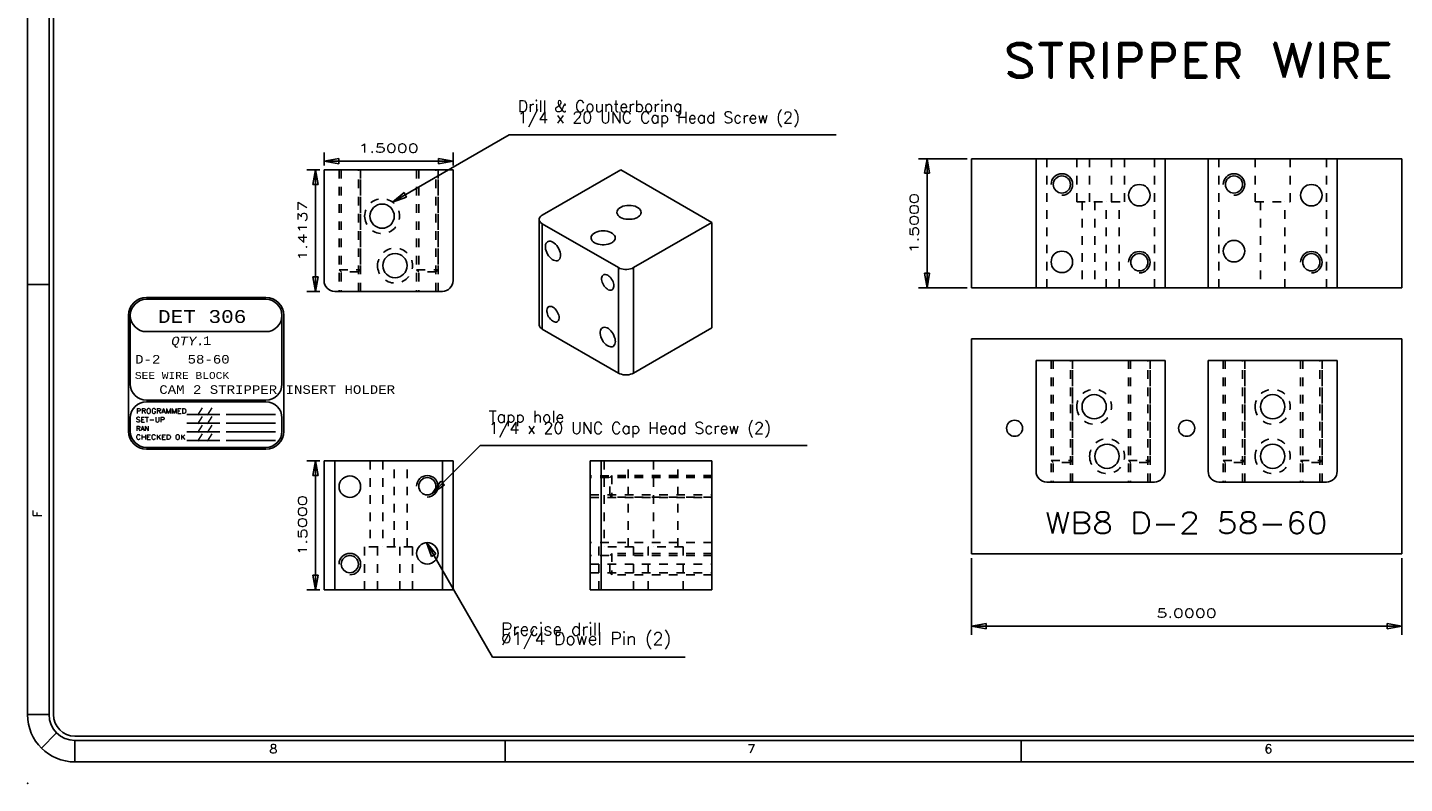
# Model space of a CAD drawing. Header units: inches. Extents: x 3 to 289, y 4 to 291.
# Tile 61 of 256: x 15 to 31, y 93 to 102. Entities that reach past the tile are written whole.
import ezdxf
from ezdxf.enums import TextEntityAlignment as Align

# ---------------------------------------------------------------- set-up
doc = ezdxf.new("R2010")
doc.units = ezdxf.units.IN
doc.header["$LTSCALE"] = 0.5
doc.header["$MEASUREMENT"] = 0
doc.linetypes.add('HIDDEN', pattern=[0.225, 0.15, -0.075])
for name, color, linetype in [('DBU', 7, 'Continuous'), ('MFB', 7, 'Continuous'), ('PLOTVIEW1', 7, 'Continuous'), ('STR_1', 7, 'Continuous'), ('STR_INS', 8, 'Continuous')]:
    doc.layers.add(name, color=color, linetype=linetype)
doc.styles.add('VERO0-Simplex', font='simplex_.ttf')
doc.styles.add('VERO2-Courier New', font='cour.ttf')
doc.styles.add('VERO3-RomanS', font='romans__.ttf')
doc.styles.add('VERO5-RomanD', font='romand__.ttf')
doc.styles.add('VERO8-Courier New', font='couri.ttf')

# ---------------------------------------------------------------- blocks, each defined once
blk = doc.blocks.new('ArrowheadClosed')
at = {"color": 0}
for p, q in [((0, 0), (-1, 0.176)), ((-1, 0.176), (-1, -0.176)), ((-1, -0.176), (0, 0))]:
    blk.add_line(p, q, dxfattribs=at)

msp = doc.modelspace()

# ---------------------------------------------------------------- linework, layer by layer
at = {"layer": 'MFB', "color": 56, "linetype": 'Continuous'}
for p, q in [((25.547, 100.403), (24.98, 100.403)), ((25.08, 98.903), (25.08, 100.403)), ((25.547, 98.903), (24.98, 98.903)), ((19.328, 96.511), (19.886, 97.07)), ((19.886, 97.07), (23.686, 97.07)), ((19.26, 95.94), (20.028, 94.608)), ((25.597, 95.758), (25.597, 94.869)), ((30.597, 95.758), (30.597, 94.869)), ((25.597, 94.969), (30.597, 94.969)), ((20.028, 94.608), (22.268, 94.608))]:
    msp.add_line(p, q, dxfattribs=at)
at = {"layer": 'MFB', "color": 4, "linetype": 'Continuous'}
for p, q in [((25.597, 98.903), (25.597, 100.403)), ((30.597, 100.403), (25.597, 100.403)), ((30.597, 98.903), (30.597, 100.403)), ((25.597, 98.903), (30.597, 98.903)), ((25.597, 98.308), (30.597, 98.308)), ((25.597, 98.308), (25.597, 95.808)), ((30.597, 98.308), (30.597, 95.808)), ((30.597, 95.808), (25.597, 95.808))]:
    msp.add_line(p, q, dxfattribs=at)
at = {"layer": 'MFB', "color": 9, "linetype": 'Continuous'}
for p, q in [((27.847, 100.403), (26.347, 100.403)), ((26.347, 100.403), (26.347, 98.903)), ((27.847, 98.903), (27.847, 100.403)), ((29.847, 100.403), (28.347, 100.403)), ((28.347, 100.403), (28.347, 98.903)), ((29.847, 98.903), (29.847, 100.403)), ((27.847, 98.903), (26.347, 98.903)), ((29.847, 98.903), (28.347, 98.903))]:
    msp.add_line(p, q, dxfattribs=at)
at = {"layer": 'MFB', "color": 254, "linetype": 'HIDDEN'}
for p, q in [((26.472, 98.903), (26.472, 100.403)), ((26.819, 100.403), (26.819, 99.903)), ((26.969, 100.403), (26.969, 99.903)), ((27.225, 99.903), (27.225, 100.403)), ((27.375, 99.903), (27.375, 100.403)), ((27.722, 100.403), (27.722, 98.903)), ((28.472, 98.903), (28.472, 100.403)), ((28.894, 100.403), (28.894, 99.903)), ((29.3, 99.903), (29.3, 100.403)), ((29.722, 100.403), (29.722, 98.903)), ((26.819, 99.903), (27.225, 99.903)), ((26.881, 99.903), (26.881, 98.903)), ((27.031, 99.903), (27.031, 98.903)), ((27.162, 98.903), (27.162, 99.903)), ((27.225, 99.903), (27.375, 99.903)), ((27.312, 98.903), (27.312, 99.903)), ((28.894, 99.903), (29.3, 99.903)), ((28.956, 99.903), (28.956, 98.903)), ((29.237, 98.903), (29.237, 99.903))]:
    msp.add_line(p, q, dxfattribs=at)
at = {"layer": 'MFB', "color": 9, "linetype": 'Continuous'}
for centre, radius in [((26.647, 100.103), 0.1), ((28.647, 100.103), 0.1), ((26.647, 99.203), 0.125), ((27.547, 99.199), 0.1), ((29.547, 99.199), 0.1)]:
    msp.add_circle(centre, radius, dxfattribs=at)
at = {"layer": 'MFB', "color": 9, "linetype": 'Continuous', "extrusion": (0, 0, -1)}
for centre in [(-27.547, 99.978), (-29.547, 99.978), (-28.647, 99.328)]:
    msp.add_circle(centre, 0.125, dxfattribs=at)
at = {"layer": 'MFB', "color": 4, "linetype": 'Continuous'}
for centre in [(26.097, 97.269), (28.097, 97.269)]:
    msp.add_circle(centre, 0.0937, dxfattribs=at)
at = {"layer": 'MFB', "color": 2, "linetype": 'Continuous'}
for centre in [(26.647, 100.103), (28.647, 100.103), (27.547, 99.199), (29.547, 99.199)]:
    msp.add_arc(centre, 0.125, 270, 180, dxfattribs=at)
at = {"layer": 'PLOTVIEW1', "color": 97, "linetype": 'Continuous'}
for p, q in [((14.625, 127.94), (14.625, 93.94)), ((14.875, 127.94), (14.875, 93.94)), ((14.925, 127.94), (14.925, 93.94)), ((14.875, 98.94), (14.625, 98.94)), ((14.875, 93.94), (14.625, 93.94)), ((14.963, 93.728), (14.786, 93.551)), ((15.175, 93.69), (61.175, 93.69)), ((15.175, 93.64), (61.175, 93.64)), ((15.175, 93.64), (15.175, 93.39)), ((20.175, 93.64), (20.175, 93.39)), ((26.175, 93.64), (26.175, 93.39)), ((15.175, 93.39), (61.175, 93.39))]:
    msp.add_line(p, q, dxfattribs=at)
at = {"layer": 'PLOTVIEW1', "color": 7, "linetype": 'Continuous'}
for p, q in [((17.394, 98.789), (16.007, 98.789)), ((17.394, 98.768), (16.007, 98.768)), ((15.798, 98.58), (15.798, 97.235)), ((15.819, 98.58), (15.819, 97.783)), ((17.582, 97.783), (17.582, 98.58)), ((17.603, 97.235), (17.603, 98.58)), ((16.007, 98.393), (17.394, 98.393)), ((16.007, 97.596), (17.394, 97.596)), ((17.394, 97.577), (16.007, 97.577)), ((15.819, 97.389), (15.819, 97.235)), ((16.478, 97.43), (16.859, 97.43)), ((16.478, 97.329), (16.859, 97.329)), ((16.935, 97.43), (17.506, 97.43)), ((16.935, 97.329), (17.506, 97.329)), ((17.582, 97.235), (17.582, 97.389)), ((16.478, 97.228), (16.859, 97.228)), ((16.935, 97.228), (17.506, 97.228)), ((16.007, 97.047), (17.394, 97.047)), ((16.007, 97.026), (17.394, 97.026)), ((16.478, 97.127), (16.859, 97.127)), ((16.935, 97.127), (17.506, 97.127))]:
    msp.add_line(p, q, dxfattribs=at)
for centre, radius, start, end in [((16.007, 98.58), 0.209, 90, 180), ((16.007, 98.58), 0.188, 90, 180), ((16.007, 98.58), 0.188, 90, 270), ((17.394, 98.58), 0.209, 0, 90), ((17.394, 98.58), 0.188, 0, 90), ((17.394, 98.58), 0.188, 270, 90), ((16.007, 97.783), 0.188, 180, 270), ((17.394, 97.783), 0.188, 270, 0), ((16.007, 97.389), 0.188, 90, 180), ((17.394, 97.389), 0.188, 0, 90), ((16.007, 97.235), 0.209, 180, 270), ((16.007, 97.235), 0.188, 180, 270), ((17.394, 97.235), 0.188, 270, 0), ((17.394, 97.235), 0.209, 270, 0)]:
    msp.add_arc(centre, radius, start, end, dxfattribs=at)
at = {"layer": 'PLOTVIEW1', "color": 97, "linetype": 'Continuous'}
for radius in [0.55, 0.3, 0.25]:
    msp.add_arc((15.175, 93.94), radius, 180, 270, dxfattribs=at)
at = {"layer": 'PLOTVIEW1', "color": 56, "linetype": 'Continuous'}
msp.add_point((14.625, 93.14), dxfattribs=at)
at = {"layer": 'STR_1', "color": 56, "linetype": 'Continuous'}
for p, q in [((18.071, 100.324), (18.071, 100.474)), ((18.071, 100.374), (19.571, 100.374)), ((19.571, 100.324), (19.571, 100.474)), ((18.021, 100.274), (17.871, 100.274)), ((17.971, 98.86), (17.971, 100.274)), ((18.021, 98.86), (17.871, 98.86)), ((18.021, 96.89), (17.871, 96.89)), ((17.971, 95.39), (17.971, 96.89)), ((18.021, 95.39), (17.871, 95.39))]:
    msp.add_line(p, q, dxfattribs=at)
at = {"layer": 'STR_1', "color": 9, "linetype": 'Continuous'}
for p, q in [((19.571, 100.274), (18.071, 100.274)), ((18.071, 100.274), (18.071, 98.985)), ((19.571, 98.985), (19.571, 100.274)), ((21.519, 100.274), (20.608, 99.748)), ((22.58, 99.662), (21.519, 100.274)), ((20.576, 99.716), (20.572, 99.703)), ((20.583, 99.728), (20.576, 99.716)), ((20.594, 99.738), (20.583, 99.728)), ((20.608, 99.748), (20.594, 99.738)), ((21.475, 99.779), (21.477, 99.793)), ((21.476, 99.772), (21.475, 99.779)), ((21.48, 99.758), (21.476, 99.772)), ((21.477, 99.793), (21.483, 99.806)), ((21.488, 99.744), (21.48, 99.758)), ((21.483, 99.806), (21.494, 99.819)), ((21.5, 99.732), (21.488, 99.744)), ((21.494, 99.819), (21.508, 99.831)), ((21.516, 99.721), (21.5, 99.732)), ((21.508, 99.831), (21.525, 99.841)), ((21.535, 99.712), (21.516, 99.721)), ((21.525, 99.841), (21.545, 99.849)), ((21.556, 99.705), (21.535, 99.712)), ((21.545, 99.849), (21.568, 99.855)), ((21.579, 99.7), (21.556, 99.705)), ((21.568, 99.855), (21.591, 99.859)), ((21.591, 99.859), (21.616, 99.86)), ((21.616, 99.86), (21.64, 99.859)), ((21.64, 99.859), (21.664, 99.855)), ((21.675, 99.705), (21.652, 99.7)), ((21.664, 99.855), (21.686, 99.849)), ((21.696, 99.712), (21.675, 99.705)), ((21.686, 99.849), (21.706, 99.841)), ((21.715, 99.721), (21.696, 99.712)), ((21.706, 99.841), (21.723, 99.831)), ((21.723, 99.726), (21.715, 99.721)), ((21.723, 99.831), (21.737, 99.819)), ((21.737, 99.738), (21.723, 99.726)), ((21.737, 99.819), (21.748, 99.806)), ((21.748, 99.751), (21.737, 99.738)), ((21.748, 99.806), (21.754, 99.793)), ((21.754, 99.765), (21.748, 99.751)), ((21.754, 99.793), (21.756, 99.779)), ((21.756, 99.779), (21.754, 99.765)), ((20.572, 99.703), (20.571, 99.697)), ((20.571, 99.697), (20.571, 98.472)), ((20.571, 99.697), (20.573, 99.684)), ((20.573, 99.684), (20.579, 99.672)), ((20.579, 99.672), (20.588, 99.661)), ((20.588, 99.661), (20.601, 99.651)), ((20.601, 99.651), (20.608, 99.646)), ((20.608, 99.646), (21.492, 99.136)), ((21.225, 99.545), (21.245, 99.553)), ((21.245, 99.553), (21.267, 99.559)), ((21.267, 99.559), (21.291, 99.563)), ((21.291, 99.563), (21.315, 99.564)), ((21.315, 99.564), (21.34, 99.563)), ((21.34, 99.563), (21.363, 99.559)), ((21.363, 99.559), (21.385, 99.553)), ((21.385, 99.553), (21.405, 99.545)), ((21.603, 99.698), (21.579, 99.7)), ((21.628, 99.698), (21.603, 99.698)), ((21.652, 99.7), (21.628, 99.698)), ((21.669, 99.136), (22.58, 99.662)), ((22.58, 99.662), (22.58, 98.437)), ((20.646, 99.405), (20.644, 99.389)), ((20.644, 99.389), (20.644, 99.372)), ((20.652, 99.419), (20.646, 99.405)), ((20.659, 99.43), (20.652, 99.419)), ((20.669, 99.438), (20.659, 99.43)), ((20.675, 99.441), (20.669, 99.438)), ((20.688, 99.444), (20.675, 99.441)), ((20.702, 99.443), (20.688, 99.444)), ((20.716, 99.439), (20.702, 99.443)), ((20.732, 99.432), (20.716, 99.439)), ((20.747, 99.421), (20.732, 99.432)), ((20.762, 99.408), (20.747, 99.421)), ((20.776, 99.392), (20.762, 99.408)), ((20.789, 99.375), (20.776, 99.392)), ((21.174, 99.483), (21.177, 99.497)), ((21.175, 99.476), (21.174, 99.483)), ((21.179, 99.462), (21.175, 99.476)), ((21.177, 99.497), (21.183, 99.51)), ((21.188, 99.448), (21.179, 99.462)), ((21.183, 99.51), (21.193, 99.523)), ((21.2, 99.436), (21.188, 99.448)), ((21.193, 99.523), (21.207, 99.535)), ((21.216, 99.425), (21.2, 99.436)), ((21.207, 99.535), (21.225, 99.545)), ((21.234, 99.416), (21.216, 99.425)), ((21.256, 99.409), (21.234, 99.416)), ((21.279, 99.404), (21.256, 99.409)), ((21.303, 99.402), (21.279, 99.404)), ((21.327, 99.402), (21.303, 99.402)), ((21.351, 99.404), (21.327, 99.402)), ((21.375, 99.409), (21.351, 99.404)), ((21.396, 99.416), (21.375, 99.409)), ((21.415, 99.425), (21.396, 99.416)), ((21.405, 99.545), (21.423, 99.535)), ((21.423, 99.431), (21.415, 99.425)), ((21.423, 99.535), (21.437, 99.523)), ((21.437, 99.442), (21.423, 99.431)), ((21.437, 99.523), (21.447, 99.51)), ((21.447, 99.455), (21.437, 99.442)), ((21.447, 99.51), (21.454, 99.497)), ((21.454, 99.469), (21.447, 99.455)), ((21.454, 99.497), (21.456, 99.483)), ((21.456, 99.483), (21.454, 99.469)), ((20.644, 99.372), (20.646, 99.352)), ((20.646, 99.352), (20.652, 99.333)), ((20.652, 99.333), (20.659, 99.313)), ((20.659, 99.313), (20.669, 99.294)), ((20.669, 99.294), (20.681, 99.275)), ((20.681, 99.275), (20.694, 99.259)), ((20.694, 99.259), (20.709, 99.244)), ((20.709, 99.244), (20.724, 99.232)), ((20.724, 99.232), (20.739, 99.223)), ((20.799, 99.356), (20.789, 99.375)), ((20.794, 99.221), (20.804, 99.229)), ((20.808, 99.336), (20.799, 99.356)), ((20.804, 99.229), (20.812, 99.24)), ((20.815, 99.317), (20.808, 99.336)), ((20.812, 99.24), (20.817, 99.254)), ((20.819, 99.297), (20.815, 99.317)), ((20.817, 99.254), (20.82, 99.27)), ((20.82, 99.279), (20.819, 99.297)), ((20.82, 99.27), (20.82, 99.279)), ((20.739, 99.223), (20.755, 99.218)), ((20.755, 99.218), (20.769, 99.216)), ((20.769, 99.216), (20.782, 99.217)), ((20.782, 99.217), (20.794, 99.221)), ((21.492, 99.136), (21.509, 99.128)), ((21.509, 99.128), (21.527, 99.121)), ((21.527, 99.121), (21.548, 99.117)), ((21.548, 99.117), (21.569, 99.115)), ((21.569, 99.115), (21.591, 99.115)), ((21.591, 99.115), (21.613, 99.117)), ((21.613, 99.117), (21.633, 99.121)), ((21.633, 99.121), (21.652, 99.128)), ((21.652, 99.128), (21.669, 99.136)), ((21.299, 99.027), (21.297, 99.014)), ((21.297, 99.014), (21.297, 99)), ((21.297, 99), (21.299, 98.984)), ((21.304, 99.038), (21.299, 99.027)), ((21.299, 98.984), (21.304, 98.968)), ((21.31, 99.046), (21.304, 99.038)), ((21.304, 98.968), (21.31, 98.952)), ((21.318, 99.053), (21.31, 99.046)), ((21.31, 98.952), (21.318, 98.937)), ((21.322, 99.055), (21.318, 99.053)), ((21.318, 98.937), (21.327, 98.922)), ((21.333, 99.057), (21.322, 99.055)), ((21.327, 98.922), (21.338, 98.909)), ((21.344, 99.057), (21.333, 99.057)), ((21.338, 98.909), (21.35, 98.897)), ((21.356, 99.054), (21.344, 99.057)), ((21.368, 99.048), (21.356, 99.054)), ((21.38, 99.039), (21.368, 99.048)), ((21.392, 99.029), (21.38, 99.039)), ((21.404, 99.016), (21.392, 99.029)), ((21.414, 99.002), (21.404, 99.016)), ((21.423, 98.987), (21.414, 99.002)), ((21.43, 98.971), (21.423, 98.987)), ((21.435, 98.955), (21.43, 98.971)), ((21.433, 98.894), (21.437, 98.905)), ((21.438, 98.94), (21.435, 98.955)), ((21.437, 98.905), (21.439, 98.918)), ((21.439, 98.925), (21.438, 98.94)), ((21.439, 98.918), (21.439, 98.925)), ((18.196, 98.86), (19.446, 98.86)), ((21.35, 98.897), (21.362, 98.888)), ((21.362, 98.888), (21.374, 98.88)), ((21.374, 98.88), (21.387, 98.876)), ((21.387, 98.876), (21.398, 98.874)), ((21.398, 98.874), (21.409, 98.875)), ((21.409, 98.875), (21.418, 98.879)), ((21.418, 98.879), (21.426, 98.885)), ((21.426, 98.885), (21.433, 98.894)), ((20.663, 98.656), (20.661, 98.643)), ((20.661, 98.643), (20.661, 98.628)), ((20.661, 98.628), (20.663, 98.613)), ((20.667, 98.667), (20.663, 98.656)), ((20.663, 98.613), (20.667, 98.597)), ((20.674, 98.675), (20.667, 98.667)), ((20.667, 98.597), (20.674, 98.581)), ((20.681, 98.682), (20.674, 98.675)), ((20.686, 98.684), (20.681, 98.682)), ((20.696, 98.686), (20.686, 98.684)), ((20.707, 98.686), (20.696, 98.686)), ((20.719, 98.683), (20.707, 98.686)), ((20.732, 98.677), (20.719, 98.683)), ((20.744, 98.668), (20.732, 98.677)), ((20.756, 98.658), (20.744, 98.668)), ((20.767, 98.645), (20.756, 98.658)), ((20.777, 98.631), (20.767, 98.645)), ((20.786, 98.616), (20.777, 98.631)), ((20.793, 98.6), (20.786, 98.616)), ((20.799, 98.584), (20.793, 98.6)), ((20.572, 98.466), (20.571, 98.472)), ((20.576, 98.454), (20.572, 98.466)), ((20.583, 98.442), (20.576, 98.454)), ((20.594, 98.431), (20.583, 98.442)), ((20.608, 98.421), (20.594, 98.431)), ((20.674, 98.581), (20.681, 98.566)), ((20.681, 98.566), (20.691, 98.551)), ((20.691, 98.551), (20.702, 98.538)), ((20.702, 98.538), (20.713, 98.526)), ((20.713, 98.526), (20.726, 98.517)), ((20.726, 98.517), (20.738, 98.509)), ((20.738, 98.509), (20.75, 98.505)), ((20.75, 98.505), (20.762, 98.503)), ((20.762, 98.503), (20.773, 98.504)), ((20.773, 98.504), (20.782, 98.508)), ((20.782, 98.508), (20.79, 98.514)), ((20.79, 98.514), (20.796, 98.523)), ((20.796, 98.523), (20.8, 98.534)), ((20.802, 98.569), (20.799, 98.584)), ((20.8, 98.534), (20.803, 98.547)), ((20.803, 98.554), (20.802, 98.569)), ((20.803, 98.547), (20.803, 98.554)), ((21.288, 98.419), (21.296, 98.43)), ((21.296, 98.43), (21.306, 98.438)), ((21.306, 98.438), (21.317, 98.442)), ((21.317, 98.442), (21.331, 98.443)), ((21.331, 98.443), (21.345, 98.441)), ((21.345, 98.441), (21.36, 98.436)), ((21.36, 98.436), (21.376, 98.427)), ((21.376, 98.427), (21.391, 98.415)), ((21.669, 97.911), (22.58, 98.437)), ((20.608, 98.421), (21.492, 97.911)), ((21.28, 98.389), (21.283, 98.405)), ((21.28, 98.371), (21.28, 98.389)), ((21.283, 98.352), (21.28, 98.371)), ((21.283, 98.405), (21.288, 98.419)), ((21.288, 98.333), (21.283, 98.352)), ((21.296, 98.313), (21.288, 98.333)), ((21.306, 98.293), (21.296, 98.313)), ((21.317, 98.275), (21.306, 98.293)), ((21.331, 98.258), (21.317, 98.275)), ((21.391, 98.415), (21.405, 98.4)), ((21.405, 98.4), (21.419, 98.384)), ((21.419, 98.384), (21.431, 98.365)), ((21.431, 98.365), (21.441, 98.346)), ((21.441, 98.346), (21.448, 98.326)), ((21.448, 98.326), (21.454, 98.307)), ((21.454, 98.307), (21.456, 98.287)), ((21.457, 98.278), (21.455, 98.261)), ((21.456, 98.287), (21.457, 98.278)), ((21.345, 98.244), (21.331, 98.258)), ((21.36, 98.232), (21.345, 98.244)), ((21.376, 98.223), (21.36, 98.232)), ((21.391, 98.218), (21.376, 98.223)), ((21.405, 98.215), (21.391, 98.218)), ((21.419, 98.217), (21.405, 98.215)), ((21.431, 98.221), (21.419, 98.217)), ((21.436, 98.225), (21.431, 98.221)), ((21.445, 98.234), (21.436, 98.225)), ((21.451, 98.247), (21.445, 98.234)), ((21.455, 98.261), (21.451, 98.247)), ((27.847, 98.058), (26.347, 98.058)), ((26.347, 98.058), (26.347, 96.769)), ((27.847, 96.769), (27.847, 98.058)), ((29.847, 98.058), (28.347, 98.058)), ((28.347, 98.058), (28.347, 96.769)), ((29.847, 96.769), (29.847, 98.058)), ((21.509, 97.903), (21.492, 97.911)), ((21.527, 97.897), (21.509, 97.903)), ((21.548, 97.892), (21.527, 97.897)), ((21.569, 97.89), (21.548, 97.892)), ((21.591, 97.89), (21.569, 97.89)), ((21.613, 97.892), (21.591, 97.89)), ((21.633, 97.897), (21.613, 97.892)), ((21.652, 97.903), (21.633, 97.897)), ((21.669, 97.911), (21.652, 97.903)), ((18.071, 95.39), (18.071, 96.89)), ((18.071, 96.89), (18.196, 96.89)), ((18.196, 96.89), (19.446, 96.89)), ((19.446, 96.89), (19.571, 96.89)), ((19.571, 96.89), (19.571, 95.39)), ((21.166, 95.39), (21.166, 96.89)), ((21.166, 96.89), (21.291, 96.89)), ((21.291, 96.89), (22.58, 96.89)), ((22.58, 96.89), (22.58, 95.39)), ((26.472, 96.644), (27.722, 96.644)), ((28.472, 96.644), (29.722, 96.644)), ((18.196, 95.39), (18.071, 95.39)), ((18.196, 95.39), (19.446, 95.39)), ((19.571, 95.39), (19.446, 95.39)), ((21.291, 95.39), (21.166, 95.39)), ((21.291, 95.39), (22.58, 95.39))]:
    msp.add_line(p, q, dxfattribs=at)
at = {"layer": 'STR_1', "color": 254, "linetype": 'HIDDEN'}
for p, q in [((18.246, 100.274), (18.246, 98.86)), ((18.246, 100.274), (18.246, 99.11)), ((18.271, 100.274), (18.271, 98.86)), ((18.472, 98.86), (18.472, 100.274)), ((18.496, 98.86), (18.496, 100.274)), ((18.496, 100.274), (18.496, 99.11)), ((19.146, 100.274), (19.146, 98.86)), ((19.146, 100.274), (19.146, 99.11)), ((19.171, 100.274), (19.171, 98.86)), ((19.372, 98.86), (19.372, 100.274)), ((19.396, 98.86), (19.396, 100.274)), ((19.396, 100.274), (19.396, 99.11)), ((18.246, 99.11), (18.496, 99.11)), ((18.271, 99.086), (18.246, 99.11)), ((18.472, 99.086), (18.271, 99.086)), ((18.472, 99.086), (18.496, 99.11)), ((19.146, 99.11), (19.396, 99.11)), ((19.171, 99.086), (19.146, 99.11)), ((19.372, 99.086), (19.171, 99.086)), ((19.372, 99.086), (19.396, 99.11)), ((26.522, 98.058), (26.522, 96.644)), ((26.522, 98.058), (26.522, 96.894)), ((26.546, 98.058), (26.546, 96.644)), ((26.747, 96.644), (26.747, 98.058)), ((26.772, 96.644), (26.772, 98.058)), ((26.772, 98.058), (26.772, 96.894)), ((27.422, 98.058), (27.422, 96.644)), ((27.422, 98.058), (27.422, 96.894)), ((27.446, 98.058), (27.446, 96.644)), ((27.647, 96.644), (27.647, 98.058)), ((27.672, 96.644), (27.672, 98.058)), ((27.672, 98.058), (27.672, 96.894)), ((28.522, 98.058), (28.522, 96.644)), ((28.522, 98.058), (28.522, 96.894)), ((28.546, 98.058), (28.546, 96.644)), ((28.747, 96.644), (28.747, 98.058)), ((28.772, 96.644), (28.772, 98.058)), ((28.772, 98.058), (28.772, 96.894)), ((29.422, 98.058), (29.422, 96.644)), ((29.422, 98.058), (29.422, 96.894)), ((29.446, 98.058), (29.446, 96.644)), ((29.647, 96.644), (29.647, 98.058)), ((29.672, 96.644), (29.672, 98.058)), ((29.672, 98.058), (29.672, 96.894)), ((18.606, 96.89), (18.606, 95.89)), ((18.756, 96.89), (18.756, 95.89)), ((18.887, 95.89), (18.887, 96.89)), ((19.037, 95.89), (19.037, 96.89)), ((21.326, 96.89), (21.326, 95.89)), ((21.607, 95.89), (21.607, 96.89)), ((21.901, 96.89), (21.901, 95.89)), ((22.182, 95.89), (22.182, 96.89)), ((26.522, 96.894), (26.772, 96.894)), ((26.546, 96.87), (26.522, 96.894)), ((26.747, 96.87), (26.546, 96.87)), ((26.747, 96.87), (26.772, 96.894)), ((27.422, 96.894), (27.672, 96.894)), ((27.446, 96.87), (27.422, 96.894)), ((27.647, 96.87), (27.446, 96.87)), ((27.647, 96.87), (27.672, 96.894)), ((28.522, 96.894), (28.772, 96.894)), ((28.546, 96.87), (28.522, 96.894)), ((28.747, 96.87), (28.546, 96.87)), ((28.747, 96.87), (28.772, 96.894)), ((29.422, 96.894), (29.672, 96.894)), ((29.446, 96.87), (29.422, 96.894)), ((29.647, 96.87), (29.446, 96.87)), ((29.647, 96.87), (29.672, 96.894)), ((22.58, 96.715), (21.166, 96.715)), ((22.58, 96.695), (21.166, 96.695)), ((21.392, 96.695), (21.416, 96.72)), ((21.392, 96.494), (21.392, 96.695)), ((22.58, 96.72), (21.416, 96.72)), ((21.416, 96.72), (21.416, 96.47)), ((21.166, 96.494), (22.58, 96.494)), ((21.166, 96.465), (22.58, 96.465)), ((21.392, 96.494), (21.416, 96.47)), ((22.58, 96.47), (21.416, 96.47)), ((18.543, 95.89), (18.543, 95.39)), ((18.693, 95.89), (18.543, 95.89)), ((18.693, 95.89), (18.693, 95.39)), ((19.1, 95.89), (18.693, 95.89)), ((18.95, 95.39), (18.95, 95.89)), ((19.1, 95.39), (19.1, 95.89)), ((22.58, 95.94), (21.166, 95.94)), ((21.669, 95.89), (21.263, 95.89)), ((21.263, 95.89), (21.263, 95.39)), ((21.669, 95.39), (21.669, 95.89)), ((22.244, 95.89), (21.838, 95.89)), ((21.838, 95.89), (21.838, 95.39)), ((22.244, 95.39), (22.244, 95.89)), ((22.58, 95.791), (21.166, 95.791)), ((21.392, 95.791), (21.416, 95.815)), ((21.392, 95.59), (21.392, 95.791)), ((22.58, 95.815), (21.416, 95.815)), ((21.416, 95.815), (21.416, 95.565)), ((21.166, 95.69), (22.58, 95.69)), ((21.166, 95.59), (22.58, 95.59)), ((21.392, 95.59), (21.416, 95.565)), ((22.58, 95.565), (21.416, 95.565))]:
    msp.add_line(p, q, dxfattribs=at)
at = {"layer": 'STR_1', "color": 4, "linetype": 'Continuous'}
for p, q in [((20.608, 99.646), (20.608, 98.421)), ((21.492, 97.911), (21.492, 99.136)), ((21.669, 99.136), (21.669, 97.911)), ((18.196, 96.89), (18.196, 95.39)), ((19.446, 95.39), (19.446, 96.89)), ((21.291, 96.89), (21.291, 95.39))]:
    msp.add_line(p, q, dxfattribs=at)
at = {"layer": 'STR_1', "color": 254, "linetype": 'HIDDEN', "extrusion": (0, 0, -1)}
for centre in [(-18.746, 99.735), (-18.896, 99.16), (-27.022, 97.519), (-29.097, 97.519), (-27.172, 96.944), (-29.097, 96.944)]:
    msp.add_circle(centre, 0.203, dxfattribs=at)
at = {"layer": 'STR_1', "color": 9, "linetype": 'Continuous', "extrusion": (0, 0, -1)}
for centre, radius in [((-18.746, 99.735), 0.141), ((-18.896, 99.16), 0.141), ((-27.022, 97.519), 0.141), ((-29.097, 97.519), 0.141), ((-27.172, 96.944), 0.141), ((-29.097, 96.944), 0.141), ((-19.271, 95.815), 0.125)]:
    msp.add_circle(centre, radius, dxfattribs=at)
at = {"layer": 'STR_1', "color": 9, "linetype": 'Continuous'}
for centre, radius in [((18.371, 96.59), 0.125), ((19.271, 96.595), 0.1), ((18.371, 95.69), 0.1)]:
    msp.add_circle(centre, radius, dxfattribs=at)
for centre, start, end in [((18.196, 98.985), 180, 270), ((19.446, 98.985), 270, 0), ((26.472, 96.769), 180, 270), ((27.722, 96.769), 270, 0), ((28.472, 96.769), 180, 270), ((29.722, 96.769), 270, 0)]:
    msp.add_arc(centre, 0.125, start, end, dxfattribs=at)
at = {"layer": 'STR_1', "color": 2, "linetype": 'Continuous'}
for centre in [(19.271, 96.595), (18.371, 95.69)]:
    msp.add_arc(centre, 0.125, 270, 180, dxfattribs=at)
at = {"layer": 'STR_INS', "color": 56, "linetype": 'Continuous'}
for p, q in [((18.868, 99.898), (20.222, 100.68)), ((20.222, 100.68), (24.022, 100.68))]:
    msp.add_line(p, q, dxfattribs=at)

# ---------------------------------------------------------------- block references
at = {"layer": 'MFB', "color": 56, "linetype": 'Continuous', "xscale": 0.170138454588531, "yscale": 0.170138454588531, "zscale": 0.170138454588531, "rotation": 90}
msp.add_blockref('ArrowheadClosed', (25.08, 100.403), dxfattribs=at)
at = {"layer": 'MFB', "color": 56, "linetype": 'Continuous', "extrusion": (0, 0, -1), "xscale": 0.170138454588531, "yscale": 0.170138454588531, "zscale": 0.170138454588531}
for p, rotation in [((-25.08, 98.903), 270), ((-19.328, 96.511), 315.0000000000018), ((-19.26, 95.94), 59.99999999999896)]:
    msp.add_blockref('ArrowheadClosed', p, dxfattribs=dict(at, rotation=rotation))
msp.add_blockref('ArrowheadClosed', (-25.597, 94.969), dxfattribs=at)
at = {"layer": 'MFB', "color": 56, "linetype": 'Continuous', "xscale": 0.170138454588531, "yscale": 0.170138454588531, "zscale": 0.170138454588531}
msp.add_blockref('ArrowheadClosed', (30.597, 94.969), dxfattribs=at)
at = {"layer": 'STR_1', "color": 56, "linetype": 'Continuous', "extrusion": (0, 0, -1), "xscale": 0.170138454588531, "yscale": 0.170138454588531, "zscale": 0.170138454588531}
msp.add_blockref('ArrowheadClosed', (-18.071, 100.374), dxfattribs=at)
at = {"layer": 'STR_1', "color": 56, "linetype": 'Continuous', "xscale": 0.170138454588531, "yscale": 0.170138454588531, "zscale": 0.170138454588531}
msp.add_blockref('ArrowheadClosed', (19.571, 100.374), dxfattribs=at)
at = {"layer": 'STR_1', "color": 56, "linetype": 'Continuous', "xscale": 0.170138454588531, "yscale": 0.170138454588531, "zscale": 0.170138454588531, "rotation": 90}
for p in [(17.971, 100.274), (17.971, 96.89)]:
    msp.add_blockref('ArrowheadClosed', p, dxfattribs=at)
at = {"layer": 'STR_1', "color": 56, "linetype": 'Continuous', "extrusion": (0, 0, -1), "xscale": 0.170138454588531, "yscale": 0.170138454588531, "zscale": 0.170138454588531, "rotation": 270}
for p in [(-17.971, 98.86), (-17.971, 95.39)]:
    msp.add_blockref('ArrowheadClosed', p, dxfattribs=at)
at = {"layer": 'STR_INS', "color": 56, "linetype": 'Continuous', "extrusion": (0, 0, -1), "xscale": 0.170138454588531, "yscale": 0.170138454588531, "zscale": 0.170138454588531, "rotation": 329.9999999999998}
msp.add_blockref('ArrowheadClosed', (-18.868, 99.898), dxfattribs=at)

# ---------------------------------------------------------------- texts
at = {"layer": 'DBU', "color": 7, "linetype": 'Continuous', "style": 'VERO5-RomanD', "width": 0.999843}
msp.add_text('STRIPPER WIRE BLOCKS', height=0.4, dxfattribs=at).set_placement((25.966, 101.346), (33.151, 101.346), align=Align.FIT)
at = {"layer": 'MFB', "color": 230, "linetype": 'Continuous', "style": 'VERO0-Simplex', "width": 1.410379}
msp.add_text('1.5000', height=0.1, rotation=90, dxfattribs=at).set_placement((24.98, 99.303), (24.98, 100.003), align=Align.FIT)
at = {"layer": 'MFB', "color": 7, "linetype": 'Continuous', "style": 'VERO0-Simplex', "width": 1.001473}
msp.add_text('WB8 D-2 58-60', height=0.25, dxfattribs=at).set_placement((26.451, 96.044), (29.737, 96.044), align=Align.FIT)
at = {"layer": 'MFB', "color": 230, "linetype": 'Continuous', "style": 'VERO0-Simplex', "width": 1.358929}
msp.add_text('5.0000', height=0.1, dxfattribs=at).set_placement((27.747, 95.069), (28.447, 95.069), align=Align.FIT)
at = {"layer": 'MFB', "color": 7, "linetype": 'Continuous', "attachment_point": 1, "style": 'VERO0-Simplex'}
for s, insert, char_height, line_spacing_factor in [('Tapp hole\\P1/4 x 20 UNC Cap Head Screw (2)', (19.986, 97.47), 0.13375, 0.5875), ('Precise drill\\P%%c1/4 Dowel Pin (2)', (20.128, 95.008), 0.14688, 0.45)]:
    msp.add_mtext(s, dxfattribs=dict(at, insert=insert, char_height=char_height, line_spacing_factor=line_spacing_factor))
at = {"layer": 'PLOTVIEW1', "color": 7, "linetype": 'Continuous'}
for s, height, style, width, p, p2 in [('DET 306', 0.15, 'VERO2-Courier New', 0.931388, (16.141, 98.493), (17.168, 98.493)), ('QTY.', 0.1, 'VERO8-Courier New', 0.931388, (16.294, 98.234), (16.686, 98.234)), ('1', 0.1, 'VERO2-Courier New', 0.931388, (16.662, 98.238), (16.76, 98.238)), ('D-2', 0.1, 'VERO2-Courier New', 0.931388, (15.875, 98.021), (16.169, 98.021)), ('58-60', 0.1, 'VERO2-Courier New', 0.931388, (16.485, 98.021), (16.974, 98.021)), ('SEE WIRE BLOCK', 0.08, 'VERO2-Courier New', 0.931388, (15.872, 97.843), (16.968, 97.843)), ('CAM 2 STRIPPER INSERT HOLDER', 0.1, 'VERO2-Courier New', 0.931388, (16.156, 97.669), (18.896, 97.669)), ('PROGRAMMED', 0.0575, 'VERO3-RomanS', 1.000726, (15.886, 97.441), (16.473, 97.441)), ('/ /', 0.0563, 'VERO3-RomanS', 0.999632, (16.595, 97.44), (16.771, 97.44)), ('SET-UP', 0.0565, 'VERO3-RomanS', 1.000387, (15.884, 97.341), (16.221, 97.341)), ('/ /', 0.0563, 'VERO3-RomanS', 0.999632, (16.595, 97.339), (16.771, 97.339)), ('CHECKED OK', 0.0548, 'VERO3-RomanS', 1.000182, (15.883, 97.139), (16.461, 97.139)), ('RAN', 0.0516, 'VERO3-RomanS', 1.00058, (15.886, 97.241), (16.038, 97.241)), ('/ /', 0.0563, 'VERO3-RomanS', 0.999632, (16.595, 97.237), (16.771, 97.237)), ('/ /', 0.0563, 'VERO3-RomanS', 0.999632, (16.595, 97.136), (16.771, 97.136))]:
    msp.add_text(s, height=height, dxfattribs=dict(at, style=style, width=width)).set_placement(p, p2, align=Align.FIT)
at = {"layer": 'PLOTVIEW1', "color": 56, "linetype": 'Continuous', "style": 'VERO5-RomanD', "width": 1.001006}
msp.add_text('F', height=0.1, rotation=90, dxfattribs=at).set_placement((14.789, 96.235), (14.789, 96.319), align=Align.FIT)
at = {"layer": 'PLOTVIEW1', "color": 56, "linetype": 'Continuous', "style": 'VERO5-RomanD', "width": 0.999731}
for s, p, p2 in [('8', (17.436, 93.492), (17.53, 93.492)), ('7', (22.991, 93.492), (23.085, 93.492)), ('6', (29, 93.492), (29.094, 93.492))]:
    msp.add_text(s, height=0.1, dxfattribs=at).set_placement(p, p2, align=Align.FIT)
at = {"layer": 'STR_1', "color": 230, "linetype": 'Continuous', "style": 'VERO0-Simplex', "width": 1.410379}
msp.add_text('1.5000', height=0.1, dxfattribs=at).set_placement((18.471, 100.474), (19.171, 100.474), align=Align.FIT)
at = {"layer": 'STR_1', "color": 230, "linetype": 'Continuous', "style": 'VERO0-Simplex'}
for s, width, p, p2 in [('1.4137', 1.465878, (17.871, 99.217), (17.871, 99.917)), ('1.5000', 1.410379, (17.871, 95.79), (17.871, 96.49))]:
    msp.add_text(s, height=0.1, rotation=90, dxfattribs=dict(at, width=width)).set_placement(p, p2, align=Align.FIT)
at = {"layer": 'STR_INS', "color": 7, "linetype": 'Continuous', "insert": (20.322, 101.08), "char_height": 0.13375, "attachment_point": 1, "line_spacing_factor": 0.5875, "style": 'VERO0-Simplex'}
msp.add_mtext('Drill & Counterboring\\P1/4 x 20 UNC Cap Head Screw (2)', dxfattribs=at)

doc.saveas('drawing.dxf')
